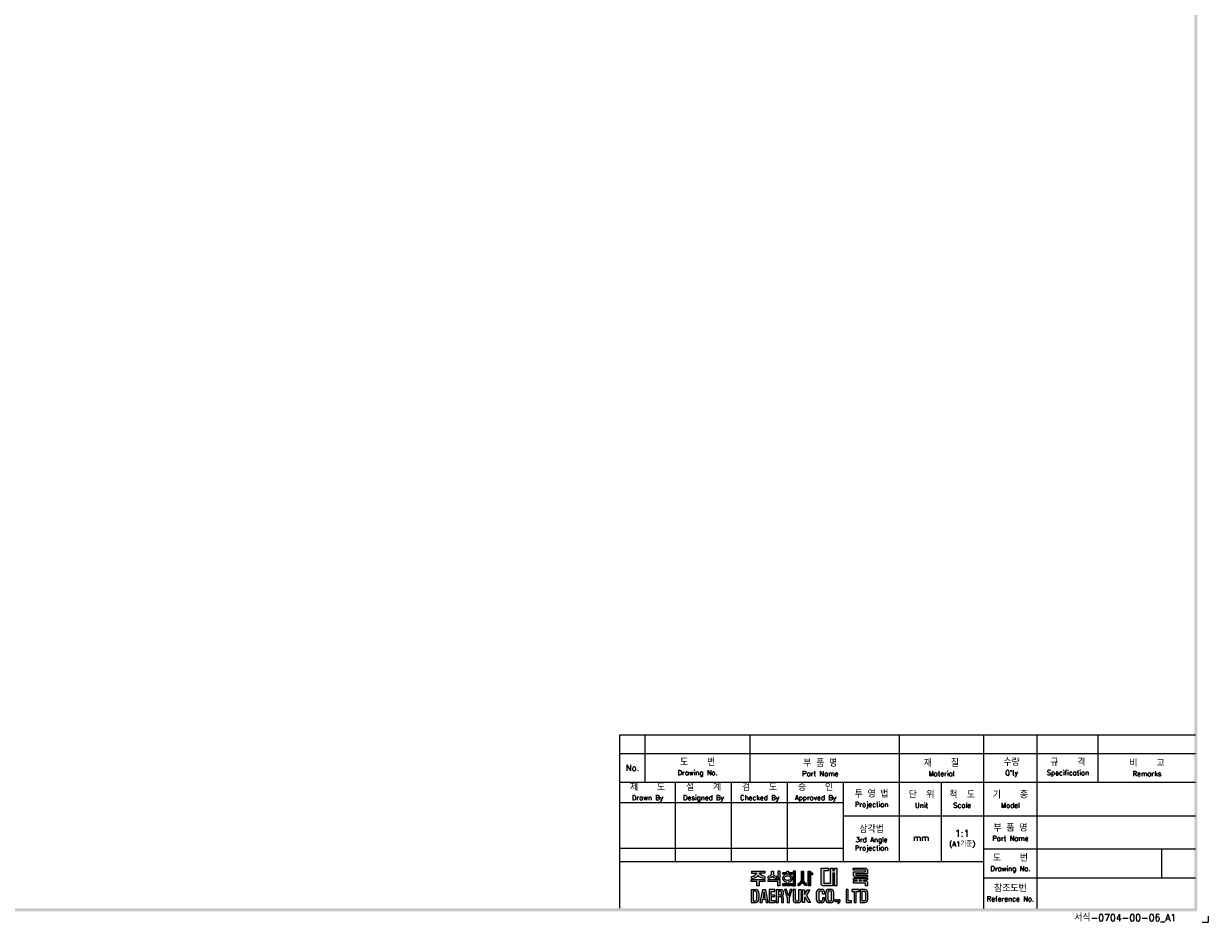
# Model space of a CAD drawing. Extents: x -4 to 824, y -4 to 577.
# Tile 2 of 3: x 443 to 824, y -4 to 285. Entities that reach past the tile are written whole.
import ezdxf

# ---------------------------------------------------------------- set-up
doc = ezdxf.new("R2010")
doc.units = 0
doc.header["$MEASUREMENT"] = 0
for name, color, linetype in [('di', 3, 'CONTINUOUS'), ('dimtaxt', 3, 'CONTINUOUS'), ('dwg', 7, 'CONTINUOUS')]:
    doc.layers.add(name, color=color, linetype=linetype)
doc.styles.get("Standard").update_dxf_attribs({"font": 'romans.shx', "height": 2, "bigfont": 'hgs.shx'})

# ---------------------------------------------------------------- blocks, each defined once
blk = doc.blocks.new('도면서식 A1')
at = {"layer": 'di', "insert": (780.92, -2.61), "char_height": 2.2, "width": 38.8706, "attachment_point": 4}
blk.add_mtext('서식-0704-00-06_A1', dxfattribs=at)
blk = doc.blocks.new('대륙')
at = {"layer": 'dimtaxt'}
h = blk.add_hatch(color=256, dxfattribs=at)
edge = h.paths.add_edge_path()
edge.add_line((51.99, 12.18), (47.65, 12.18))
edge.add_line((47.65, 12.18), (47.65, 11.59))
edge.add_line((47.65, 11.59), (49.36, 11.59))
edge.add_ellipse((47.48, 11.55), major_axis=(1.89, 0.39), ratio=0.576936, start_angle=268.0794, end_angle=342.4305, ccw=False)
edge.add_line((47.64, 10.44), (47.64, 9.87))
edge.add_ellipse((47.59, 11.36), major_axis=(2.46, 0), ratio=0.608939, start_angle=-88.7913, end_angle=-24.3158)
edge.add_ellipse((52.06, 11.36), major_axis=(-2.46, 0), ratio=0.608939, start_angle=384.3158, end_angle=448.3061)
edge.add_line((51.99, 9.87), (51.99, 10.51))
edge.add_ellipse((52.11, 11.62), major_axis=(-1.91, 0.31), ratio=0.577613, start_angle=17.5125, end_angle=91.8636, ccw=False)
edge.add_line((50.24, 11.59), (51.99, 11.59))
edge.add_line((51.99, 11.59), (51.99, 12.18))
h.paths.add_polyline_path([(52, 9.48), (47.64, 9.48), (47.64, 8.87), (49.46, 8.87), (49.46, 7.49), (50.19, 7.49), (50.19, 8.88), (52, 8.88)])
edge = h.paths.add_edge_path()
edge.add_arc((55.25, 11.18), 0.45, 180, 220.7047, ccw=False)
edge.add_line((54.8, 11.18), (54.8, 12.18))
edge.add_line((54.8, 12.18), (54.06, 12.18))
edge.add_line((54.06, 12.18), (54.06, 11.18))
edge.add_arc((53.61, 11.18), 0.45, 319.2953, 360, ccw=False)
edge.add_spline(control_points=[(53.95, 10.89), (53.94, 10.88), (53.93, 10.87), (53.83, 10.76), (53.7, 10.68), (53.03, 10.51)], knot_values=[3.761053, 3.761053, 3.761053, 3.761053, 3.807132, 3.807132, 4.298097, 4.298097, 4.298097, 4.298097], degree=3, periodic=0)
edge.add_line((53.03, 10.51), (53.03, 9.85))
edge.add_spline(control_points=[(53.03, 9.85), (53.05, 9.85), (53.06, 9.85), (53.74, 9.96), (53.94, 10.08), (54.15, 10.22), (54.2, 10.3), (54.43, 10.6)], knot_values=[3.495949, 3.495949, 3.495949, 3.495949, 3.524444, 3.524444, 4.06832, 4.06832, 4.379503, 4.379503, 4.379503, 4.379503], degree=3, periodic=0)
edge.add_spline(control_points=[(54.43, 10.6), (54.65, 10.3), (54.71, 10.22), (54.92, 10.08), (55.12, 9.96), (55.75, 9.88), (55.78, 9.87), (55.8, 9.86)], knot_values=[3.495949, 3.495949, 3.495949, 3.495949, 3.807132, 3.807132, 4.351008, 4.351008, 4.402945, 4.402945, 4.402945, 4.402945], degree=3, periodic=0)
edge.add_line((55.8, 9.86), (55.8, 10.59))
edge.add_spline(control_points=[(55.8, 10.59), (55.78, 10.59), (55.76, 10.6), (55.19, 10.66), (55.03, 10.75), (54.92, 10.87), (54.91, 10.88), (54.91, 10.89)], knot_values=[3.761053, 3.761053, 3.761053, 3.761053, 3.81299, 3.81299, 4.356866, 4.356866, 4.402945, 4.402945, 4.402945, 4.402945], degree=3, periodic=0)
h.paths.add_polyline_path([(56.82, 9.48), (53.03, 9.48), (53.03, 8.87), (56.1, 8.87), (56.1, 7.49), (56.82, 7.49)])
h.paths.add_polyline_path([(56.82, 12.19), (56.1, 12.19), (56.1, 9.87), (56.82, 9.87)])
h.paths.add_polyline_path([(60.76, 11.76), (59.58, 11.76), (59.58, 12.19), (59.05, 12.19), (59.05, 11.76), (57.74, 11.76), (57.74, 11.21), (60.76, 11.21)])
edge = h.paths.add_edge_path()
edge.add_ellipse((59.26, 9.92), major_axis=(-1.56, 0), ratio=0.830145, start_angle=101.7462, end_angle=265.4383)
edge.add_line((59.38, 11.21), (59.13, 11.21))
edge.add_ellipse((59.26, 9.92), major_axis=(1.56, 0), ratio=0.830145, start_angle=94.5617, end_angle=259.6787)
edge.add_line((58.98, 8.65), (58.98, 8.2))
edge.add_line((58.98, 8.2), (59.58, 8.2))
edge.add_line((59.58, 8.2), (59.58, 8.65))
edge = h.paths.add_edge_path(flags=16)
edge.add_spline(control_points=[(60.26, 9.92), (60.26, 10.03), (60.22, 10.15), (60.06, 10.37), (59.93, 10.48), (59.59, 10.63), (59.39, 10.66), (58.99, 10.64), (58.8, 10.59), (58.5, 10.41), (58.39, 10.3), (58.27, 10.07), (58.25, 9.96), (58.28, 9.73), (58.34, 9.62), (58.54, 9.4), (58.69, 9.3), (59.06, 9.19), (59.26, 9.17), (59.65, 9.23), (59.83, 9.31), (60.09, 9.5), (60.18, 9.62), (60.25, 9.8), (60.26, 9.86), (60.26, 9.92)], knot_values=[0, 0, 0, 0, 0.543876, 0.543876, 1.087752, 1.087752, 1.631628, 1.631628, 2.175504, 2.175504, 2.71938, 2.71938, 3.263256, 3.263256, 3.807132, 3.807132, 4.351008, 4.351008, 4.894884, 4.894884, 5.43876, 5.43876, 5.982636, 5.982636, 6.283185, 6.283185, 6.283185, 6.283185], degree=3, periodic=0)
for points in [[(61.83, 12.19), (61.11, 12.19), (61.11, 8.2), (57.74, 8.2), (57.74, 7.47), (61.11, 7.47), (61.83, 7.47)], [(70.89, 12.38), (72.38, 12.38), (72.38, 13.12), (70.01, 13.12), (70.01, 8), (70.53, 7.49), (73.84, 7.49), (73.84, 11.66), (74.29, 11.66), (74.29, 7.49), (75.14, 7.49), (75.14, 13.12), (74.29, 13.12), (74.29, 12.42), (73.84, 12.42), (73.84, 13.12), (73.01, 13.12), (73.01, 8.23), (70.89, 8.23)]]:
    blk.add_hatch(color=256, dxfattribs=at).paths.add_polyline_path(points)
h = blk.add_hatch(color=256, dxfattribs=at)
edge = h.paths.add_edge_path()
edge.add_line((64.41, 12.18), (63.7, 12.18))
edge.add_line((63.7, 12.18), (63.7, 9.23))
edge.add_ellipse((62.86, 9.12), major_axis=(0.66, 0.841), ratio=0.672815, start_angle=218.7862, end_angle=304.0863, ccw=False)
edge.add_line((62.7, 8.19), (62.7, 7.51))
edge.add_ellipse((63.11, 8.54), major_axis=(0.964, 0.919), ratio=0.540942, start_angle=220.7961, end_angle=301.7505)
edge.add_ellipse((64.93, 8.53), major_axis=(-0.866, 0.919), ratio=0.569913, start_angle=58.7442, end_angle=145.288)
edge.add_line((65.35, 7.49), (65.35, 8.17))
edge.add_ellipse((65.18, 9.26), major_axis=(-0.67, 1.07), ratio=0.576723, start_angle=74.3826, end_angle=142.9847, ccw=False)
edge.add_line((64.41, 9.18), (64.41, 12.18))
h.paths.add_polyline_path([(66.65, 10.99), (67.26, 10.99), (67.26, 11.63), (66.64, 11.63), (66.64, 12.18), (65.92, 12.18), (65.92, 7.49), (66.65, 7.49)])
h = blk.add_hatch(color=256, dxfattribs=at)
h.paths.add_polyline_path([(84.17, 12.56), (84.17, 11.99), (80.38, 11.99), (80.38, 10.74), (80.81, 10.32), (84.92, 10.32), (84.92, 10.92), (81.19, 10.92), (81.19, 11.44), (84.92, 11.44), (84.92, 12.6), (84.39, 13.12), (80.36, 13.12), (80.36, 12.56)])
h.paths.add_polyline_path([(83.7, 9.41), (84.92, 9.41), (84.92, 9.97), (80.36, 9.97), (80.36, 9.41), (81.48, 9.41), (81.48, 9.04), (80.35, 9.04), (80.35, 8.42), (84.18, 8.42), (84.18, 7.49), (84.92, 7.49), (84.92, 8.64), (84.52, 9.04), (83.7, 9.04)])
h.paths.add_polyline_path([(83, 9.41), (82.23, 9.41), (82.23, 9.04), (83, 9.04)], flags=17)
h = blk.add_hatch(color=256, dxfattribs=at)
h.paths.add_polyline_path([(47.58, 6.25), (47.58, 2.12), (49.06, 2.12, 0.414214), (50.06, 3.12), (50.06, 5.25, 0.414214), (49.06, 6.25)])
h.paths.add_polyline_path([(48.9, 5.73, -0.414214), (49.4, 5.23), (49.4, 3.16, -0.414214), (48.9, 2.66), (48.23, 2.66), (48.23, 5.73)], flags=16)
h.paths.add_polyline_path([(50.42, 2.11), (51.1, 2.11), (51.31, 3.17), (52.21, 3.17), (52.42, 2.11), (53.1, 2.11), (52.25, 6.23), (51.27, 6.23)])
h.paths.add_polyline_path([(51.77, 5.49), (52.09, 3.74), (51.43, 3.74)], flags=16)
h.paths.add_polyline_path([(53.4, 2.11), (55.25, 2.11), (55.25, 2.66), (54.07, 2.66), (54.07, 3.99), (55.15, 3.99), (55.15, 4.52), (54.06, 4.52), (54.06, 5.7), (55.21, 5.7), (55.21, 6.25), (53.4, 6.25)])
h.paths.add_polyline_path([(55.67, 2.12), (56.33, 2.12), (56.33, 4.05), (56.93, 4.05, -0.414214), (57.33, 3.65), (57.33, 2.12), (58.02, 2.12), (58.02, 3.65, 0.276846), (57.45, 4.24, 0.25864), (58.02, 4.77), (58.02, 5.43, 0.414214), (57.22, 6.23), (55.67, 6.23)])
h.paths.add_polyline_path([(56.33, 5.71), (57.04, 5.71, -0.414214), (57.34, 5.41), (57.34, 4.86, -0.414214), (57.04, 4.56), (56.33, 4.56)], flags=16)
h.paths.add_polyline_path([(59.2, 3.57), (59.2, 2.11), (59.85, 2.11), (59.85, 3.58), (60.8, 6.24), (60.13, 6.24), (59.53, 4.27), (58.97, 6.24), (58.28, 6.24)])
h.paths.add_polyline_path([(61.13, 2.78, 0.414214), (61.88, 2.03), (62.85, 2.03, 0.414214), (63.6, 2.78), (63.6, 6.24), (62.93, 6.24), (62.93, 2.84, -0.414214), (62.68, 2.59), (62.07, 2.59, -0.414214), (61.82, 2.84), (61.82, 6.24), (61.13, 6.24)])
h.paths.add_polyline_path([(64.11, 2.12), (64.77, 2.12), (64.77, 3.42), (64.98, 3.87), (65.9, 2.12), (66.68, 2.12), (65.38, 4.46), (66.48, 6.23), (65.69, 6.23), (64.76, 4.66), (64.76, 6.23), (64.11, 6.23)])
h.paths.add_polyline_path([(68.62, 2.84, 0.414214), (69.42, 2.04), (70.32, 2.04, 0.414214), (71.12, 2.84), (71.12, 3.62), (70.47, 3.62), (70.47, 2.85, -0.414214), (70.17, 2.55), (69.58, 2.55, -0.414214), (69.28, 2.85), (69.28, 5.49, -0.414214), (69.58, 5.79), (70.16, 5.79, -0.414214), (70.46, 5.49), (70.46, 4.76), (71.12, 4.76), (71.12, 5.52, 0.414214), (70.32, 6.32), (69.42, 6.32, 0.414214), (68.62, 5.52)])
h.paths.add_polyline_path([(71.57, 2.84, 0.414214), (72.37, 2.04), (73.25, 2.04, 0.414214), (74.05, 2.84), (74.05, 5.52, 0.414214), (73.25, 6.32), (72.37, 6.32, 0.414214), (71.57, 5.52)])
h.paths.add_polyline_path([(72.23, 5.5, -0.414214), (72.53, 5.8), (73.09, 5.8, -0.414214), (73.39, 5.5), (73.39, 2.85, -0.414214), (73.09, 2.55), (72.53, 2.55, -0.414214), (72.23, 2.85)], flags=16)
h.paths.add_polyline_path([(74.42, 2.34), (75.05, 2.34), (75.05, 2.98), (74.42, 2.98)])
h.paths.add_polyline_path([(75.76, 2.34, -0.316213), (75.39, 2.07), (75.39, 1.77, 0.409412), (76.08, 2.47), (76.08, 2.98), (75.39, 2.98), (75.39, 2.34)])
h.paths.add_polyline_path([(78.08, 2.12), (79.79, 2.12), (79.79, 2.67), (78.75, 2.67), (78.75, 6.24), (78.08, 6.24)])
h.paths.add_polyline_path([(80.68, 2.12), (81.35, 2.12), (81.35, 5.7), (82.27, 5.7), (82.27, 6.24), (79.92, 6.24), (79.92, 5.7), (80.68, 5.7)])
h.paths.add_polyline_path([(82.59, 2.13), (84.07, 2.13, 0.414214), (85.07, 3.13), (85.07, 5.24, 0.414214), (84.07, 6.24), (82.59, 6.24)])
h.paths.add_polyline_path([(83.24, 5.73), (83.9, 5.73, -0.414214), (84.4, 5.23), (84.4, 3.15, -0.414214), (83.9, 2.65), (83.24, 2.65)], flags=16)
for p, q in [((47.65, 12.18), (51.99, 12.18)), ((47.65, 12.18), (47.65, 11.59)), ((47.65, 11.59), (49.36, 11.59)), ((51.99, 11.59), (50.24, 11.59)), ((51.99, 12.18), (51.99, 11.59)), ((54.06, 12.18), (54.8, 12.18)), ((54.06, 12.18), (54.06, 11.18)), ((54.8, 12.18), (54.8, 11.18)), ((56.82, 12.19), (56.1, 12.19)), ((56.1, 12.19), (56.1, 9.87)), ((56.82, 12.19), (56.82, 9.87)), ((57.74, 11.76), (59.05, 11.76)), ((57.74, 11.21), (57.74, 11.76)), ((59.05, 11.76), (59.05, 12.19)), ((59.05, 12.19), (59.58, 12.19)), ((59.58, 12.19), (59.58, 11.76)), ((59.58, 11.76), (60.76, 11.76)), ((60.76, 11.76), (60.76, 11.21)), ((61.11, 12.19), (61.11, 8.2)), ((61.83, 12.19), (61.11, 12.19)), ((61.83, 7.47), (61.83, 12.19)), ((63.7, 12.18), (64.41, 12.18)), ((63.7, 12.18), (63.7, 9.23)), ((64.41, 12.18), (64.41, 9.18)), ((65.92, 7.49), (65.92, 12.18)), ((65.92, 12.18), (66.64, 12.18)), ((66.64, 12.18), (66.64, 11.63)), ((66.64, 11.63), (67.26, 11.63)), ((67.26, 11.63), (67.26, 10.99)), ((70.01, 13.12), (70.01, 8)), ((70.01, 13.12), (72.38, 13.12)), ((70.89, 12.38), (70.89, 8.23)), ((70.89, 12.38), (72.38, 12.38)), ((72.38, 13.12), (72.38, 12.38)), ((73.01, 13.12), (73.01, 8.23)), ((73.01, 13.12), (73.84, 13.12)), ((73.84, 13.12), (73.84, 12.42)), ((73.84, 12.42), (74.29, 12.42)), ((73.84, 11.66), (73.84, 7.49)), ((73.84, 11.66), (74.29, 11.66)), ((74.29, 13.12), (75.14, 13.12)), ((74.29, 13.12), (74.29, 12.42)), ((74.29, 11.66), (74.29, 7.49)), ((75.14, 13.12), (75.14, 7.49)), ((80.36, 13.12), (84.39, 13.12)), ((80.36, 12.56), (80.36, 13.12)), ((80.36, 12.56), (84.17, 12.56)), ((80.38, 11.99), (84.17, 11.99)), ((80.38, 11.99), (80.38, 10.74)), ((81.19, 11.44), (84.92, 11.44)), ((81.19, 11.44), (81.19, 10.92)), ((84.17, 12.56), (84.17, 11.99)), ((84.92, 12.6), (84.39, 13.12)), ((84.92, 12.6), (84.92, 11.44)), ((47.64, 10.44), (47.64, 9.87)), ((47.64, 9.48), (52, 9.48)), ((47.64, 8.87), (47.64, 9.48)), ((49.46, 8.87), (47.64, 8.87)), ((49.46, 7.49), (49.46, 8.87)), ((50.19, 8.88), (50.19, 7.49)), ((52, 8.88), (50.19, 8.88)), ((51.99, 10.51), (51.99, 9.87)), ((52, 9.48), (52, 8.88)), ((53.03, 9.85), (53.03, 10.51)), ((53.03, 9.48), (56.82, 9.48)), ((53.03, 8.87), (53.03, 9.48)), ((56.1, 8.87), (53.03, 8.87)), ((55.8, 9.86), (55.8, 10.59)), ((56.82, 9.87), (56.1, 9.87)), ((56.1, 7.49), (56.1, 8.87)), ((56.82, 9.48), (56.82, 7.49)), ((60.76, 11.21), (57.74, 11.21)), ((57.74, 8.2), (61.11, 8.2)), ((57.74, 7.47), (57.74, 8.2)), ((58.98, 8.2), (58.98, 8.65)), ((59.58, 8.65), (59.58, 8.2)), ((62.7, 7.51), (62.7, 8.19)), ((65.35, 7.49), (65.35, 8.17)), ((66.65, 10.99), (66.65, 7.49)), ((67.26, 10.99), (66.65, 10.99)), ((70.53, 7.49), (70.01, 8)), ((73.01, 8.23), (70.89, 8.23)), ((80.35, 9.04), (81.48, 9.04)), ((80.35, 9.04), (80.35, 8.42)), ((80.35, 8.42), (84.18, 8.42)), ((80.36, 9.97), (84.92, 9.97)), ((80.36, 9.97), (80.36, 9.41)), ((80.36, 9.41), (81.48, 9.41)), ((80.81, 10.32), (80.38, 10.74)), ((80.81, 10.32), (84.92, 10.32)), ((81.19, 10.92), (84.92, 10.92)), ((81.48, 9.41), (81.48, 9.04)), ((82.23, 9.41), (83, 9.41)), ((82.23, 9.41), (82.23, 9.04)), ((82.23, 9.04), (83, 9.04)), ((83, 9.41), (83, 9.04)), ((83.7, 9.41), (84.92, 9.41)), ((83.7, 9.41), (83.7, 9.04)), ((83.7, 9.04), (84.52, 9.04)), ((84.18, 8.42), (84.18, 7.49)), ((84.92, 8.64), (84.52, 9.04)), ((84.92, 10.92), (84.92, 10.32)), ((84.92, 9.97), (84.92, 9.41)), ((84.92, 8.64), (84.92, 7.49)), ((47.58, 6.25), (47.58, 2.12)), ((47.58, 6.25), (49.06, 6.25)), ((48.23, 5.73), (48.23, 2.66)), ((48.9, 5.73), (48.23, 5.73)), ((49.4, 3.16), (49.4, 5.23)), ((50.19, 7.49), (49.46, 7.49)), ((50.06, 5.25), (50.06, 3.12)), ((51.27, 6.23), (50.42, 2.11)), ((52.25, 6.23), (51.27, 6.23)), ((51.77, 5.49), (51.43, 3.74)), ((52.09, 3.74), (51.77, 5.49)), ((53.1, 2.11), (52.25, 6.23)), ((55.21, 6.25), (53.4, 6.25)), ((53.4, 6.25), (53.4, 2.11)), ((54.06, 5.7), (55.21, 5.7)), ((54.06, 4.52), (54.06, 5.7)), ((55.15, 4.52), (54.06, 4.52)), ((54.07, 3.99), (55.15, 3.99)), ((54.07, 2.66), (54.07, 3.99)), ((55.15, 3.99), (55.15, 4.52)), ((55.21, 5.7), (55.21, 6.25)), ((55.67, 6.23), (55.67, 2.12)), ((57.22, 6.23), (55.67, 6.23)), ((56.82, 7.49), (56.1, 7.49)), ((56.33, 5.71), (56.33, 4.56)), ((57.04, 5.71), (56.33, 5.71)), ((56.33, 4.56), (57.04, 4.56)), ((56.33, 2.12), (56.33, 4.05)), ((56.33, 4.05), (56.93, 4.05)), ((57.34, 4.86), (57.34, 5.41)), ((61.11, 7.47), (57.74, 7.47)), ((58.02, 4.77), (58.02, 5.43)), ((58.97, 6.24), (58.28, 6.24)), ((58.28, 6.24), (59.2, 3.57)), ((59.53, 4.27), (58.97, 6.24)), ((60.13, 6.24), (59.53, 4.27)), ((59.85, 3.58), (60.8, 6.24)), ((60.8, 6.24), (60.13, 6.24)), ((61.11, 7.47), (61.83, 7.47)), ((61.13, 6.24), (61.13, 2.78)), ((61.82, 6.24), (61.13, 6.24)), ((61.82, 2.84), (61.82, 6.24)), ((62.93, 2.84), (62.93, 6.24)), ((62.93, 6.24), (63.6, 6.24)), ((63.6, 6.24), (63.6, 2.78)), ((64.11, 2.12), (64.11, 6.23)), ((64.11, 6.23), (64.76, 6.23)), ((64.76, 4.66), (65.69, 6.23)), ((64.76, 6.23), (64.76, 4.66)), ((64.98, 3.87), (64.77, 3.42)), ((65.9, 2.12), (64.98, 3.87)), ((66.48, 6.23), (65.38, 4.46)), ((65.38, 4.46), (66.68, 2.12)), ((65.69, 6.23), (66.48, 6.23)), ((66.65, 7.49), (65.92, 7.49)), ((68.62, 2.84), (68.62, 5.52)), ((69.28, 5.49), (69.28, 2.85)), ((70.32, 6.32), (69.42, 6.32)), ((70.16, 5.79), (69.58, 5.79)), ((70.46, 4.76), (70.46, 5.49)), ((71.12, 4.76), (70.46, 4.76)), ((73.84, 7.49), (70.53, 7.49)), ((71.12, 5.52), (71.12, 4.76)), ((71.57, 2.84), (71.57, 5.52)), ((72.23, 5.5), (72.23, 2.85)), ((73.25, 6.32), (72.37, 6.32)), ((73.09, 5.8), (72.53, 5.8)), ((73.39, 2.85), (73.39, 5.5)), ((74.05, 5.52), (74.05, 2.84)), ((75.14, 7.49), (74.29, 7.49)), ((78.08, 6.24), (78.08, 2.12)), ((78.75, 6.24), (78.08, 6.24)), ((78.75, 2.67), (78.75, 6.24)), ((82.27, 6.24), (79.92, 6.24)), ((79.92, 6.24), (79.92, 5.7)), ((79.92, 5.7), (80.68, 5.7)), ((80.68, 5.7), (80.68, 2.12)), ((81.35, 2.12), (81.35, 5.7)), ((81.35, 5.7), (82.27, 5.7)), ((82.27, 5.7), (82.27, 6.24)), ((82.59, 6.24), (82.59, 2.13)), ((84.07, 6.24), (82.59, 6.24)), ((83.24, 2.65), (83.24, 5.73)), ((83.24, 5.73), (83.9, 5.73)), ((84.92, 7.49), (84.18, 7.49)), ((84.4, 3.15), (84.4, 5.23)), ((85.07, 3.13), (85.07, 5.24)), ((47.58, 2.12), (49.06, 2.12)), ((48.23, 2.66), (48.9, 2.66)), ((50.42, 2.11), (51.1, 2.11)), ((51.1, 2.11), (51.31, 3.17)), ((51.31, 3.17), (52.21, 3.17)), ((51.43, 3.74), (52.09, 3.74)), ((52.21, 3.17), (52.42, 2.11)), ((52.42, 2.11), (53.1, 2.11)), ((53.4, 2.11), (55.25, 2.11)), ((55.25, 2.66), (54.07, 2.66)), ((55.25, 2.11), (55.25, 2.66)), ((55.67, 2.12), (56.33, 2.12)), ((57.33, 3.65), (57.33, 2.12)), ((57.33, 2.12), (58.02, 2.12)), ((58.02, 2.12), (58.02, 3.65)), ((59.2, 3.57), (59.2, 2.11)), ((59.2, 2.11), (59.85, 2.11)), ((59.85, 2.11), (59.85, 3.58)), ((62.85, 2.03), (61.88, 2.03)), ((62.68, 2.59), (62.07, 2.59)), ((64.77, 2.12), (64.11, 2.12)), ((64.77, 3.42), (64.77, 2.12)), ((66.68, 2.12), (65.9, 2.12)), ((70.32, 2.04), (69.42, 2.04)), ((70.17, 2.55), (69.58, 2.55)), ((70.47, 3.62), (70.47, 2.85)), ((71.12, 3.62), (70.47, 3.62)), ((71.12, 2.84), (71.12, 3.62)), ((73.25, 2.04), (72.37, 2.04)), ((73.09, 2.55), (72.53, 2.55)), ((74.42, 2.98), (74.42, 2.34)), ((75.05, 2.98), (74.42, 2.98)), ((75.05, 2.34), (74.42, 2.34)), ((75.05, 2.98), (75.05, 2.34)), ((75.39, 2.98), (75.39, 2.34)), ((76.08, 2.98), (75.39, 2.98)), ((75.76, 2.34), (75.39, 2.34)), ((75.39, 2.07), (75.39, 1.77)), ((76.08, 2.98), (76.08, 2.47)), ((78.08, 2.12), (79.79, 2.12)), ((79.79, 2.67), (78.75, 2.67)), ((79.79, 2.12), (79.79, 2.67)), ((80.68, 2.12), (81.35, 2.12)), ((82.59, 2.13), (84.07, 2.13)), ((83.9, 2.65), (83.24, 2.65))]:
    blk.add_line(p, q, dxfattribs=at)
for centre, radius, start, end in [((53.61, 11.18), 0.45, 319.2953, 360), ((55.25, 11.18), 0.45, 180, 220.7047), ((48.9, 5.23), 0.5, 0, 90), ((49.06, 5.25), 1, 0, 90), ((57.22, 4.85), 0.8, 270, 270), ((56.93, 3.65), 0.4, 0, 90), ((57.04, 5.41), 0.3, 0, 90), ((57.04, 4.86), 0.3, 270, 0), ((57.22, 5.43), 0.8, 0, 90), ((57.26, 5.02), 0.8, 283.6828, 341.6876), ((57.24, 3.47), 0.8, 12.921, 74.819), ((69.42, 5.52), 0.8, 90, 180), ((69.58, 5.49), 0.3, 90, 180), ((70.16, 5.49), 0.3, 0, 90), ((70.32, 5.52), 0.8, 0, 90), ((72.37, 5.52), 0.8, 90, 180), ((72.53, 5.5), 0.3, 90, 180), ((73.09, 5.5), 0.3, 0, 90), ((73.25, 5.52), 0.8, 0, 90), ((83.9, 5.23), 0.5, 0, 90), ((84.07, 5.24), 1, 0, 90), ((48.9, 3.16), 0.5, 270, 0), ((49.06, 3.12), 1, 270, 0), ((61.88, 2.78), 0.75, 180, 270), ((62.07, 2.84), 0.25, 180, 270), ((62.68, 2.84), 0.25, 270, 0), ((62.85, 2.78), 0.75, 270, 0), ((69.42, 2.84), 0.8, 180, 270), ((69.58, 2.85), 0.3, 180, 270), ((70.17, 2.85), 0.3, 270, 0), ((70.32, 2.84), 0.8, 270, 0), ((72.37, 2.84), 0.8, 180, 270), ((72.53, 2.85), 0.3, 180, 270), ((73.09, 2.85), 0.3, 270, 0), ((73.25, 2.84), 0.8, 270, 0), ((75.38, 2.47), 0.7, 270.9408, 0), ((75.38, 2.47), 0.4, 271.6466, 341.8371), ((83.9, 3.15), 0.5, 270, 0), ((84.07, 3.13), 1, 270, 0)]:
    blk.add_arc(centre, radius, start, end, dxfattribs=at)
for centre, major_axis, ratio, start_param, end_param in [((47.48, 11.55), (1.89, 0.39), 0.576936, 4.678869, 5.97654), ((47.59, 11.36), (-2.46, 0), 0.608939, 1.591893, 2.717202), ((59.26, 9.92), (1.56, 0), 0.830145, 1.650413, 4.532248), ((59.26, 9.92), (-1.56, 0), 0.830145, 1.775806, 4.632772), ((62.86, 9.12), (0.66, 0.841), 0.672815, 3.81854, 5.307307), ((63.11, 8.54), (0.964, 0.919), 0.540942, 3.853619, 5.26654)]:
    blk.add_ellipse(centre, major_axis=major_axis, ratio=ratio, start_param=start_param, end_param=end_param, dxfattribs=at)
at = {"layer": 'dimtaxt', "extrusion": (0, 0, -1)}
for centre, major_axis, ratio, start_param, end_param in [((52.11, 11.62), (-1.91, 0.31), 0.577613, 4.679864, 5.977535), ((52.06, 11.36), (-2.46, 0), 0.608939, -1.541231, -0.42439), ((64.93, 8.53), (-0.866, 0.919), 0.569913, 3.747431, 5.257905), ((65.18, 9.26), (-0.67, 1.07), 0.576723, 3.787632, 4.984965)]:
    blk.add_ellipse(centre, major_axis=major_axis, ratio=ratio, start_param=start_param, end_param=end_param, dxfattribs=at)
at = {"layer": 'dimtaxt'}
for points, knots in [([(53.95, 10.89), (53.94, 10.88), (53.93, 10.87), (53.83, 10.76), (53.7, 10.68), (53.03, 10.51)], [3.7610527, 3.7610527, 3.7610527, 3.7610527, 3.8071317, 3.8071317, 4.2980967, 4.2980967, 4.2980967, 4.2980967]), ([(54.43, 10.6), (54.2, 10.3), (54.15, 10.22), (53.94, 10.08), (53.74, 9.96), (53.06, 9.85), (53.05, 9.85), (53.03, 9.85)], [3.4959493, 3.4959493, 3.4959493, 3.4959493, 3.8071317, 3.8071317, 4.3510077, 4.3510077, 4.3795026, 4.3795026, 4.3795026, 4.3795026]), ([(54.43, 10.6), (54.65, 10.3), (54.71, 10.22), (54.92, 10.08), (55.12, 9.96), (55.75, 9.88), (55.78, 9.87), (55.8, 9.86)], [3.4959493, 3.4959493, 3.4959493, 3.4959493, 3.8071317, 3.8071317, 4.3510077, 4.3510077, 4.4029453, 4.4029453, 4.4029453, 4.4029453]), ([(54.91, 10.89), (54.91, 10.88), (54.92, 10.87), (55.03, 10.75), (55.19, 10.66), (55.76, 10.6), (55.78, 10.59), (55.8, 10.59)], [3.7610527, 3.7610527, 3.7610527, 3.7610527, 3.8071317, 3.8071317, 4.3510077, 4.3510077, 4.4029453, 4.4029453, 4.4029453, 4.4029453]), ([(60.26, 9.92), (60.26, 10.03), (60.22, 10.15), (60.06, 10.37), (59.93, 10.48), (59.59, 10.63), (59.39, 10.66), (58.99, 10.64), (58.8, 10.59), (58.5, 10.41), (58.39, 10.3), (58.27, 10.07), (58.25, 9.96), (58.28, 9.73), (58.34, 9.62), (58.54, 9.4), (58.69, 9.3), (59.06, 9.19), (59.26, 9.17), (59.65, 9.23), (59.83, 9.31), (60.09, 9.5), (60.18, 9.62), (60.25, 9.8), (60.26, 9.86), (60.26, 9.92)], [0, 0, 0, 0, 0.543876, 0.543876, 1.087752, 1.087752, 1.631628, 1.631628, 2.175504, 2.175504, 2.71938, 2.71938, 3.263256, 3.263256, 3.807132, 3.807132, 4.351008, 4.351008, 4.894884, 4.894884, 5.43876, 5.43876, 5.982636, 5.982636, 6.283185, 6.283185, 6.283185, 6.283185])]:
    blk.add_open_spline(points, degree=3, knots=knots, dxfattribs=at)

msp = doc.modelspace()

# ---------------------------------------------------------------- linework, layer by layer
at = {"layer": 'di'}
for p in [(824, -2), (822, -4)]:
    msp.add_line(p, (824, -4), dxfattribs=at)
at = {"layer": 'dimtaxt'}
for p, q in [((819.836, 56.104), (634.836, 56.104)), ((634.836, 56.104), (634.836, 0.5)), ((643.058, 41.084), (643.058, 56.084)), ((676.836, 41.104), (676.836, 56.104)), ((724.836, 41.104), (724.836, 56.104)), ((751.836, 41.104), (751.836, 56.104)), ((769.027, 41.104), (769.027, 56.104)), ((788.568, 41.104), (788.568, 56.104)), ((819.836, 50.104), (634.836, 50.104)), ((652.836, 15.481), (652.836, 40.938)), ((670.836, 15.481), (670.836, 40.938)), ((688.836, 15.481), (688.836, 40.938)), ((706.836, 15.481), (706.836, 40.938)), ((724.836, 15.481), (724.836, 40.938)), ((738.336, 15.481), (738.336, 40.938)), ((751.836, 0.463), (751.836, 40.938)), ((769.027, 0.463), (769.027, 40.938)), ((706.836, 34.413), (634.877, 34.413)), ((819.836, 30.075), (706.836, 30.075)), ((706.836, 19.706), (634.899, 19.706)), ((819.836, 19.467), (751.836, 19.467)), ((809.027, 10.228), (809.027, 19.467)), ((751.836, 15.481), (634.836, 15.481)), ((819.836, 10.228), (751.836, 10.228))]:
    msp.add_line(p, q, dxfattribs=at)
at = {"layer": 'dwg'}
msp.add_line((819.836, 40.938), (634.836, 40.938), dxfattribs=at)
for points in [[(820.5, 573.5), (819.5, 572.5), (820.5, -0.5), (819.5, 0.5)], [(635, 41.088), (635, 40.788), (819.586, 41.088), (819.586, 40.788)], [(820.5, -0.5), (819.5, 0.5), (4.5, -0.5), (5.5, 0.5)]]:
    msp.add_trace(points, dxfattribs=at)

# ---------------------------------------------------------------- block references
at = {"layer": 'di'}
msp.add_blockref('대륙', (629.551, 0.251), dxfattribs=at)
at = {"layer": 'dwg'}
msp.add_blockref('도면서식 A1', (0, 0), dxfattribs=at)

# ---------------------------------------------------------------- texts
at = {"layer": 'di', "attachment_point": 5}
for s, insert, char_height, width in [('No.', (639.029, 45.637), 2, 8.0581), ('{\\H1.1x;도    번\\P\\H0.72727x;Drawing No.}', (659.947, 45.637), 2, 33.77754), ('{\\H1.1x;부 품 명\\P\\H0.72727x;Part Name}', (699.336, 45.604), 2, 45), ('{\\H1.1x;재    질\\P\\H0.72727x;Material}', (738.257, 45.604), 2, 27.54099), ("{\\H1.1x;수량\\P\\H0.72727x;Q'ty}", (760.807, 45.604), 2, 9.45901), ('{\\H1.1x;규    격\\P\\H0.72727x;Specification}', (778.912, 45.604), 2, 27), ('{\\H1.1x;비    고\\P\\H0.72727x;Remarks}', (804.312, 45.604), 2, 39), ('{\\H1.1x;제    도\\P\\H0.72727x;Drawn By}', (643.836, 37.6), 2, 18), ('{\\H1.1x;설    계}\\P{\\H0.8x;Designed By}', (661.836, 37.6), 2, 18), ('{\\H1.1x;검    도\\P\\H0.72727x;Checked By}', (679.836, 37.6), 2, 18), ('승    인\\P{\\H0.72727x;Approved By}', (697.836, 37.6), 2.2, 18), ('투 영 법\\P{\\H0.72727x;Projection}', (715.836, 35.431), 2.2, 18), ('{\\H1.1x;단  위}\\P{\\H0.8x;Unit}', (731.894, 35.431), 2, 16), ('{\\H1.1x;척  도\\P\\H0.72727x;Scale}', (744.934, 35.431), 2, 16), ('기    종\\P{\\H0.72727x;Model}', (760.431, 35.431), 2.2, 17.19124), ('{\\H1.1x;삼각법\\H0.45455x;\\P\\H1.6x;3rd Angle\\PProjection}', (715.836, 22.778), 2, 18), ('부 품 명\\P{\\H0.72727x;Part Name}', (760.431, 24.771), 2.2, 17.19124), ('도    번\\P{\\H0.72727x;Drawing No.}', (760.431, 14.847), 2.2, 17.19124), ('참조도번\\P{\\H0.72727x;Reference No.}', (760.431, 5.364), 2.2, 17.19124)]:
    msp.add_mtext(s, dxfattribs=dict(at, insert=insert, char_height=char_height, width=width))
at = {"layer": 'dimtaxt'}
msp.add_text('mm', height=2, dxfattribs=at).set_placement((729.173, 22.138))
at = {"layer": 'dimtaxt', "insert": (744.934, 22.778), "char_height": 2.2, "width": 16, "attachment_point": 5}
msp.add_mtext('1:1\\P{\\H0.72727x;(A1기준)}', dxfattribs=at)

doc.saveas('drawing.dxf')
